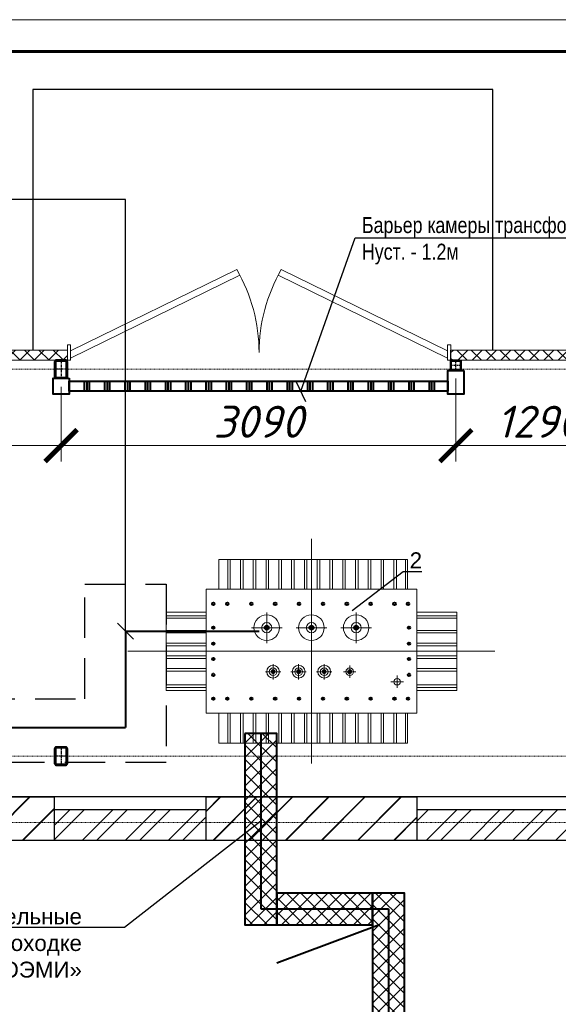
# Model space of a CAD drawing. Header units: millimetres. Extents: x 523209 to 536718, y -48289 to -47398.
# Tile 47 of 116: x 530209 to 530294, y -47726 to -47572. Entities that reach past the tile are written whole.
import ezdxf
from ezdxf import colors
from ezdxf.entities.mleader import LeaderData, LeaderLine
from ezdxf.enums import TextEntityAlignment as Align
from ezdxf.math import Vec2, Vec3

# ---------------------------------------------------------------- set-up
doc = ezdxf.new("R2010")
doc.units = ezdxf.units.MM
for name, pattern in [('CENTER', [50.8, 31.75, -6.35, 6.35, -6.35]), ('DASHED', [19.05, 12.7, -6.35]), ('GOST2.303 5', [24, 20, -1.5, 1, -1.5]), ('GOST2.303 6', [12, 8, -1.5, 1, -1.5])]:
    doc.linetypes.add(name, pattern=pattern)
doc.layers.get('Defpoints').update_dxf_attribs({"color": 140})
doc.layers.add('03_Осевые', color=4, linetype='GOST2.303 5')
for name, color, linetype, lineweight in [('centre', 1, 'CENTER', 15), ('main', 162, 'Continuous', 15), ('А_СЭНДВИЧ', 30, 'Continuous', 5), ('ВК-линия контур', 132, 'Continuous', 15), ('ВК-линия толстая', 30, 'Continuous', 60), ('ВК-Текст', 1, 'Continuous', 30), ('Двери', 250, 'Continuous', 9), ('Металл', 170, 'Continuous', 40), ('осевая', 252, 'GOST2.303 6', 9), ('Размеры', 30, 'Continuous', 9), ('сэндвич', 54, 'Continuous', 40), ('Узлы', 155, 'Continuous', 25), ('электрика', 1, 'Continuous', 40)]:
    doc.layers.add(name, color=color, linetype=linetype, lineweight=lineweight)
doc.styles.add('GOST 2.304', font='CS_Gost2304.shx')
doc.styles.get("Standard").update_dxf_attribs({"font": 'arial.ttf'})
doc.styles.add('СГЕНЕРИР_СТИЛЬ_3', font='isocpeur.ttf', dxfattribs={"oblique": 15})
doc.dimstyles.new('SPDS100', dxfattribs={"dimscale": 100, "dimtxt": 2.5, "dimasz": 2.5, "dimexe": 1.25, "dimexo": 0.625, "dimtad": 1, "dimdec": 0, "dimrnd": 0.001, "dimtxsty": 'GOST 2.304', "dimblk": 'OBLIQUE', "dimcen": 2.5, "dimdle": 2, "dimclrd": 256, "dimclre": 256, "dimclrt": 256, "dimadec": 0, "dimazin": 2, "dimtfac": 0.75, "dimtdec": 0, "dimtmove": 1, "dimatfit": 3, "dimfxl": 1, "dimtolj": 1, "dimlwd": -1, "dimlwe": -1, "dimarcsym": 0})
pattern_1 = [(45, (-90472.02, 100154.6), (-168.3798, 168.3798), []), (45, (-90359.77, 100154.6), (-168.3798, 168.3798), [])]

# ---------------------------------------------------------------- blocks, each defined once
blk = doc.blocks.new('*U135')
at = {"layer": 'ВК-линия контур', "color": 0}
blk.add_line((-594, 420), (0, 420), dxfattribs=at)
at = {"layer": 'ВК-линия толстая', "color": 0}
blk.add_lwpolyline([(-574, 5), (-574, 415), (-5, 415), (-5, 5)], close=True, dxfattribs=at)
at = {"layer": 'ВК-Текст', "color": 0}
blk.add_attdef('ЛИСТ_АЛ', text='', height=2.5, dxfattribs=at).set_placement((-10, 411.5), align=Align.MIDDLE_CENTER)
at = {"layer": 'ВК-Текст', "color": 0, "ltscale": 0.5}
blk.add_attdef('ВЕРХНИЙ_ШИФР', text='', height=0.000005, rotation=180, dxfattribs=at).set_placement((-574, 401), align=Align.MIDDLE_CENTER)
at = {"layer": 'ВК-Текст', "color": 0, "flags": 12}
blk.add_attdef('ФОРМАТ_ЛИСТА', (-42, 1.56), '', height=2.5, dxfattribs=at)
blk = doc.blocks.new('_None')
blk = doc.blocks.new('_Oblique')
at = {"color": 0, "linetype": 'ByBlock', "lineweight": -2}
blk.add_line((-0.5, -0.5), (0.5, 0.5), dxfattribs=at)
blk = doc.blocks.new('*U120')
at = {"layer": 'А_СЭНДВИЧ'}
h = blk.add_hatch(dxfattribs=at)
h.set_pattern_fill('NET', color=256, scale=25, angle=45)
h.set_pattern_definition([(45, (1390.03, -100), (-56.1266, 56.1266), []), (135, (1390.03, -100), (-56.1266, -56.1266), [])])
h.paths.add_polyline_path([(68981.2, -52694.4), (70361.3, -52694.4), (70361.3, -52614.4), (68981.2, -52614.4)])
blk.add_lwpolyline([(68981.2, -52694.4), (70361.3, -52694.4), (70361.3, -52614.4), (68981.2, -52614.4)], close=True, dxfattribs=at)
blk = doc.blocks.new('ворота')
at = {"layer": 'Двери', "color": 0}
for p, q in [((80334.4, -53635.7), (81635.3, -53000.2)), ((80334.4, -53693.5), (81660.3, -53043.5)), ((83284.4, -53693.5), (81958.6, -53043.5)), ((83284.4, -53635.7), (81983.6, -53000.2))]:
    blk.add_line(p, q, dxfattribs=at)
for points in [[(80309.4, -53710.2), (80334.4, -53710.2), (80334.4, -53590.2), (80309.4, -53590.2)], [(83284.4, -53710.2), (83309.4, -53710.2), (83309.4, -53590.2), (83284.4, -53590.2)]]:
    blk.add_lwpolyline(points, close=True, dxfattribs=at)
for centre, start, end in [((80509.4, -53650.2), 0, 30), ((83109.4, -53650.2), 150, 180)]:
    blk.add_arc(centre, 1300, start, end, dxfattribs=at)
blk = doc.blocks.new('_ArchTick')
at = {"color": 0, "linetype": 'ByBlock', "const_width": 0.15}
blk.add_lwpolyline([(-0.5, -0.5), (0.5, 0.5)], dxfattribs=at)
blk = doc.blocks.new('*D241')
at = {"layer": 'Defpoints', "color": 0, "transparency": 16777216}
for p in [(20801.4, 14150.2), (17711.4, 14085.2), (20801.4, 13561.7)]:
    blk.add_point(p, dxfattribs=at)
at = {"layer": 'Размеры', "linetype": 'Continuous', "transparency": 16777216}
for p, q in [((20801.4, 14087.7), (20801.4, 13436.7)), ((17711.4, 14022.7), (17711.4, 13436.7)), ((17511.4, 13561.7), (21001.4, 13561.7))]:
    blk.add_line(p, q, dxfattribs=at)
at = {"layer": 'Размеры', "transparency": 16777216, "xscale": 250, "yscale": 250, "zscale": 250, "rotation": 180}
blk.add_blockref('_ArchTick', (17711.4, 13561.7), dxfattribs=at)
at = {"layer": 'Размеры', "transparency": 16777216, "xscale": 250, "yscale": 250, "zscale": 250}
blk.add_blockref('_ArchTick', (20801.4, 13561.7), dxfattribs=at)
at = {"layer": 'Размеры', "transparency": 16777216, "insert": (19256.4, 13749.2), "char_height": 250, "attachment_point": 5, "style": 'СГЕНЕРИР_СТИЛЬ_3'}
blk.add_mtext('\\A1;3090', dxfattribs=at)
blk = doc.blocks.new('*D242')
at = {"layer": 'Defpoints', "color": 0, "transparency": 16777216}
for p in [(20801.4, 14150.2), (22091.4, 14085.2), (22091.4, 13561.7)]:
    blk.add_point(p, dxfattribs=at)
at = {"layer": 'Размеры', "linetype": 'Continuous', "transparency": 16777216}
for p, q in [((20801.4, 14087.7), (20801.4, 13436.7)), ((22091.4, 14022.7), (22091.4, 13436.7)), ((20601.4, 13561.7), (22291.4, 13561.7))]:
    blk.add_line(p, q, dxfattribs=at)
at = {"layer": 'Размеры', "transparency": 16777216, "xscale": 250, "yscale": 250, "zscale": 250, "rotation": 180}
blk.add_blockref('_ArchTick', (20801.4, 13561.7), dxfattribs=at)
at = {"layer": 'Размеры', "transparency": 16777216, "xscale": 250, "yscale": 250, "zscale": 250}
blk.add_blockref('_ArchTick', (22091.4, 13561.7), dxfattribs=at)
at = {"layer": 'Размеры', "transparency": 16777216, "insert": (21446.4, 13749.2), "char_height": 250, "attachment_point": 5, "style": 'СГЕНЕРИР_СТИЛЬ_3'}
blk.add_mtext('\\A1;1290', dxfattribs=at)
blk = doc.blocks.new('A$C6DC02123')
for points in [[(820, 792.1, 1), (797.7, 792.1, 1)], [(1080.3, 792.1, 1), (1058, 792.1, 1)], [(1340.6, 792.1, 1), (1318.3, 792.1, 1)], [(857.2, 535.5, 1), (834.8, 535.5, 1)], [(1005.9, 535.5, 1), (983.6, 535.5, 1)], [(1154.7, 535.5, 1), (1132.3, 535.5, 1)], [(1303.4, 535.5, 1), (1281.1, 535.5, 1)]]:
    blk.add_hatch(color=256).paths.add_polyline_path(points)
for centre, radius in [((498.2, 930.7), 7.44), ((579.7, 930.7), 7.44), ((718.8, 930.7), 7.44), ((857.9, 930.7), 7.44), ((997, 930.7), 7.44), ((1136.1, 930.7), 7.44), ((1275.1, 930.7), 7.44), ((1414.2, 930.7), 7.44), ((1553.3, 930.7), 7.44), ((1631.8, 930.7), 7.44), ((498.2, 792.1), 7.44), ((808.8, 792.1), 11.2), ((1069.1, 792.1), 11.2), ((1329.4, 792.1), 11.2), ((1637, 792.1), 7.44), ((498.2, 699.1), 7.44), ((1637, 699.1), 7.44), ((498.2, 609.9), 7.44), ((1637, 609.9), 7.44), ((498.2, 516.9), 7.44), ((1637, 516.9), 7.44), ((498.2, 378.2), 7.44), ((579.7, 378.2), 7.44), ((718.8, 378.2), 7.44), ((857.9, 378.2), 7.44), ((997, 378.2), 7.44), ((1136.1, 378.2), 7.44), ((1275.1, 378.2), 7.44), ((1414.2, 378.2), 7.44), ((1553.3, 378.2), 7.44), ((1631.8, 378.2), 7.44)]:
    blk.add_circle(centre, radius)
at = {"layer": 'centre', "lineweight": 15, "ltscale": 100}
for p, q in [((1069.1, 1309), (1069.1, 0)), ((808.8, 702.8), (808.8, 881.3)), ((1069.1, 702.8), (1069.1, 881.3)), ((1329.4, 702.8), (1329.4, 881.3)), ((719.6, 792.1), (898.1, 792.1)), ((979.9, 792.1), (1158.4, 792.1)), ((1240.2, 792.1), (1418.7, 792.1)), ((0, 654.5), (2138.2, 655.4)), ((846, 490.9), (846, 580.1)), ((994.7, 490.9), (994.7, 580.1)), ((1143.5, 490.9), (1143.5, 580.1)), ((801.4, 535.5), (890.6, 535.5)), ((950.1, 535.5), (1039.4, 535.5)), ((1098.9, 535.5), (1188.1, 535.5)), ((1256.1, 535.5), (1328.4, 535.5)), ((1292.2, 571.7), (1292.2, 499.3)), ((1532.3, 477), (1604.7, 477)), ((1568.5, 513.1), (1568.5, 440.8))]:
    blk.add_line(p, q, dxfattribs=at)
at = {"layer": 'main', "lineweight": 15, "ltscale": 100}
for p, q in [((1628, 1189.5), (529.9, 1189.5)), ((529.9, 1189.5), (529.9, 1015.7)), ((582, 1189.5), (582, 1015.7)), ((596.8, 1189.5), (596.8, 1015.7)), ((656.3, 1189.5), (656.3, 1015.7)), ((671.2, 1189.5), (671.2, 1015.7)), ((730.7, 1189.5), (730.7, 1015.7)), ((745.6, 1189.5), (745.6, 1015.7)), ((805.1, 1189.5), (805.1, 1015.7)), ((820, 1189.5), (820, 1015.7)), ((879.5, 1189.5), (879.5, 1015.7)), ((894.3, 1189.5), (894.3, 1015.7)), ((953.8, 1189.5), (953.8, 1015.7)), ((968.7, 1189.5), (968.7, 1015.7)), ((1028.2, 1189.5), (1028.2, 1015.7)), ((1043.1, 1189.5), (1043.1, 1015.7)), ((1102.6, 1189.5), (1102.6, 1015.7)), ((1117.5, 1189.5), (1117.5, 1015.7)), ((1177, 1189.5), (1177, 1015.7)), ((1191.8, 1189.5), (1191.8, 1015.7)), ((1251.3, 1189.5), (1251.3, 1015.7)), ((1266.2, 1189.5), (1266.2, 1015.7)), ((1325.7, 1189.5), (1325.7, 1015.7)), ((1340.6, 1189.5), (1340.6, 1015.7)), ((1400.1, 1189.5), (1400.1, 1015.7)), ((1415, 1189.5), (1415, 1015.7)), ((1474.5, 1189.5), (1474.5, 1015.7)), ((1489.3, 1189.5), (1489.3, 1015.7)), ((1548.8, 1189.5), (1548.8, 1015.7)), ((1563.7, 1189.5), (1563.7, 1015.7)), ((1616.9, 1189.5), (1616.9, 1015.7)), ((1628, 1189.5), (1628, 1015.7)), ((455.5, 1015.7), (1682.7, 1015.7)), ((455.5, 1015.7), (455.5, 293.2)), ((1682.7, 1015.7), (1682.7, 293.2)), ((223.1, 883.1), (223.1, 426.7)), ((223.1, 883.1), (455.5, 883.1)), ((223.1, 861.9), (455.5, 861.9)), ((1915.1, 883.1), (1682.7, 883.1)), ((1915.1, 861.9), (1682.7, 861.9)), ((1915.1, 883.1), (1915.1, 426.7)), ((223.1, 847), (455.5, 847)), ((1915.1, 847), (1682.7, 847)), ((223.1, 776.5), (455.5, 776.5)), ((223.1, 761.6), (455.5, 761.6)), ((1915.1, 776.5), (1682.7, 776.5)), ((1915.1, 761.6), (1682.7, 761.6)), ((223.1, 702.1), (455.5, 702.1)), ((1915.1, 702.1), (1682.7, 702.1)), ((223.1, 687.2), (455.5, 687.2)), ((1915.1, 687.2), (1682.7, 687.2)), ((223.1, 627.7), (455.5, 627.7)), ((223.1, 612.9), (455.5, 612.9)), ((1915.1, 627.7), (1682.7, 627.7)), ((1915.1, 612.9), (1682.7, 612.9)), ((223.1, 553.4), (455.5, 553.4)), ((223.1, 538.5), (455.5, 538.5)), ((1915.1, 553.4), (1682.7, 553.4)), ((1915.1, 538.5), (1682.7, 538.5)), ((223.1, 458.9), (455.5, 458.9)), ((223.1, 444), (455.5, 444)), ((223.1, 426.7), (455.5, 426.7)), ((1915.1, 458.9), (1682.7, 458.9)), ((1915.1, 444), (1682.7, 444)), ((1915.1, 426.7), (1682.7, 426.7)), ((455.5, 293.2), (1682.7, 293.2)), ((529.9, 293.2), (529.9, 119.4)), ((582, 293.2), (582, 119.4)), ((596.8, 293.2), (596.8, 119.4)), ((656.3, 293.2), (656.3, 119.4)), ((671.2, 293.2), (671.2, 119.4)), ((730.7, 293.2), (730.7, 119.4)), ((745.6, 293.2), (745.6, 119.4)), ((805.1, 293.2), (805.1, 119.4)), ((820, 293.2), (820, 119.4)), ((879.5, 293.2), (879.5, 119.4)), ((894.3, 293.2), (894.3, 119.4)), ((953.8, 293.2), (953.8, 119.4)), ((968.7, 293.2), (968.7, 119.4)), ((1028.2, 293.2), (1028.2, 119.4)), ((1043.1, 293.2), (1043.1, 119.4)), ((1102.6, 293.2), (1102.6, 119.4)), ((1117.5, 293.2), (1117.5, 119.4)), ((1177, 293.2), (1177, 119.4)), ((1191.8, 293.2), (1191.8, 119.4)), ((1251.3, 293.2), (1251.3, 119.4)), ((1266.2, 293.2), (1266.2, 119.4)), ((1325.7, 293.2), (1325.7, 119.4)), ((1340.6, 293.2), (1340.6, 119.4)), ((1400.1, 293.2), (1400.1, 119.4)), ((1415, 293.2), (1415, 119.4)), ((1474.5, 293.2), (1474.5, 119.4)), ((1489.3, 293.2), (1489.3, 119.4)), ((1548.8, 293.2), (1548.8, 119.4)), ((1563.7, 293.2), (1563.7, 119.4)), ((1616.9, 293.2), (1616.9, 119.4)), ((1628, 293.2), (1628, 119.4)), ((529.9, 119.4), (1628, 119.4))]:
    blk.add_line(p, q, dxfattribs=at)
for centre, radius in [((808.8, 792.1), 74.4), ((1069.1, 792.1), 74.4), ((1329.4, 792.1), 74.4), ((808.8, 792.1), 29.7), ((1069.1, 792.1), 29.7), ((1329.4, 792.1), 29.7), ((846, 535.5), 37.2), ((846, 535.5), 22.3), ((846, 535.5), 11.2), ((994.7, 535.5), 37.2), ((994.7, 535.5), 22.3), ((994.7, 535.5), 11.2), ((1143.5, 535.5), 37.2), ((1143.5, 535.5), 22.3), ((1143.5, 535.5), 11.2), ((1292.2, 535.5), 22.3), ((1292.2, 535.5), 11.2), ((1568.5, 477), 18.6)]:
    blk.add_circle(centre, radius, dxfattribs=at)
blk = doc.blocks.new('*U210')
for points in [[(-32, -40), (32, -40, 0.414214), (40, -32), (40, 32, 0.414214), (32, 40), (-32, 40, 0.414214), (-40, 32), (-40, -32, 0.414214)], [(-32, -36), (32, -36, 0.414214), (36, -32), (36, 32, 0.414214), (32, 36), (-32, 36, 0.414214), (-36, 32), (-36, -32, 0.414214)]]:
    blk.add_lwpolyline(points, format="xyb", close=True)
at = {"layer": '03_Осевые'}
for p, q in [((0, -40), (0, 40)), ((-40, 0), (40, 0))]:
    blk.add_line(p, q, dxfattribs=at)
blk = doc.blocks.new('*U214')
for points in [[(-38, -70), (38, -70, 0.414214), (50, -58), (50, 58, 0.414214), (38, 70), (-38, 70, 0.414214), (-50, 58), (-50, -58, 0.414214)], [(-38, -64), (38, -64, 0.414214), (44, -58), (44, 58, 0.414214), (38, 64), (-38, 64, 0.414214), (-44, 58), (-44, -58, 0.414214)]]:
    blk.add_lwpolyline(points, format="xyb", close=True)
at = {"layer": '03_Осевые'}
for p, q in [((-50, 0), (50, 0)), ((0, -70), (0, 70))]:
    blk.add_line(p, q, dxfattribs=at)
blk = doc.blocks.new('*U217')
for points in [[(-38, -70), (38, -70, 0.414214), (50, -58), (50, 58, 0.414214), (38, 70), (-38, 70, 0.414214), (-50, 58), (-50, -58, 0.414214)], [(-38, -64), (38, -64, 0.414214), (44, -58), (44, 58, 0.414214), (38, 64), (-38, 64, 0.414214), (-44, 58), (-44, -58, 0.414214)]]:
    blk.add_lwpolyline(points, format="xyb", close=True)
at = {"layer": '03_Осевые'}
for p, q in [((-50, 0), (50, 0)), ((0, -70), (0, 70))]:
    blk.add_line(p, q, dxfattribs=at)
blk = doc.blocks.new('*D263')
at = {"layer": 'Defpoints', "color": 0, "transparency": 16777216}
for p in [(16086.4, 13917.6), (17711.4, 13917.6), (17711.4, 13561.7)]:
    blk.add_point(p, dxfattribs=at)
at = {"layer": 'Размеры', "linetype": 'Continuous', "transparency": 16777216}
for p, q in [((16086.4, 13855.1), (16086.4, 13436.7)), ((17711.4, 13855.1), (17711.4, 13436.7)), ((15886.4, 13561.7), (17911.4, 13561.7))]:
    blk.add_line(p, q, dxfattribs=at)
at = {"layer": 'Размеры', "transparency": 16777216, "xscale": 250, "yscale": 250, "zscale": 250, "rotation": 180}
blk.add_blockref('_ArchTick', (16086.4, 13561.7), dxfattribs=at)
at = {"layer": 'Размеры', "transparency": 16777216, "xscale": 250, "yscale": 250, "zscale": 250}
blk.add_blockref('_ArchTick', (17711.4, 13561.7), dxfattribs=at)
at = {"layer": 'Размеры', "transparency": 16777216, "insert": (16898.9, 13749.2), "char_height": 250, "attachment_point": 5, "style": 'СГЕНЕРИР_СТИЛЬ_3'}
blk.add_mtext('\\A1;1625', dxfattribs=at)
blk = doc.blocks.new('A$C6B5953C9')
at = {"layer": 'А_СЭНДВИЧ'}
h = blk.add_hatch(dxfattribs=at)
h.set_pattern_fill('NET', color=256, scale=25, angle=45)
h.set_pattern_definition([(45, (-52279.9, 66824.63), (-56.1266, 56.1266), []), (135, (-52279.9, 66824.63), (-56.1266, -56.1266), [])])
h.paths.add_polyline_path([(13641.3, 14230.2), (13641.3, 14310.2), (9421.4, 14310.2), (9421.4, 14230.2)])
h.paths.add_polyline_path([(14551.3, 14310.2), (14551.3, 14230.2), (17761.3, 14230.2), (17761.3, 14310.2)])
at = {"layer": 'сэндвич', "lineweight": 30}
h = blk.add_hatch(dxfattribs=at)
h.set_pattern_fill('JIS_LC_20', color=256, scale=10)
h.set_pattern_definition([(45, (-93222.02, 100154.6), (-141.42136, 141.42136), []), (45, (-93218.02, 100154.6), (-141.42136, 141.42136), [])])
h.paths.add_polyline_path([(8446.4, 10470.2), (6796.4, 10470.2), (6796.4, 10810.2), (8446.4, 10810.2)])
h.paths.add_polyline_path([(20496.4, 10470.2), (18846.4, 10470.2), (18846.4, 10810.2), (20496.4, 10810.2)])
h = blk.add_hatch(dxfattribs=at)
h.set_pattern_fill('JIS_LC_20', color=256, scale=10)
h.set_pattern_definition([(45, (-90472.02, 100154.6), (-141.42136, 141.42136), []), (45, (-90468.02, 100154.6), (-141.42136, 141.42136), [])])
h.paths.add_polyline_path([(11196.4, 10470.2), (9546.4, 10470.2), (9546.4, 10810.2), (11196.4, 10810.2)])
h.paths.add_polyline_path([(17656.4, 10470.2), (16006.4, 10470.2), (16006.4, 10810.2), (17656.4, 10810.2)])
at = {"layer": 'Узлы', "linetype": 'ByBlock', "lineweight": 5}
h = blk.add_hatch(dxfattribs=at)
h.set_pattern_fill('ANSI32', color=256, scale=25)
h.set_pattern_definition(pattern_1)
h.paths.add_polyline_path([(18846.4, 10710.2), (17656.4, 10710.2), (17656.4, 10470.2), (18846.4, 10470.2)])
h = blk.add_hatch(dxfattribs=at)
h.set_pattern_fill('ANSI32', color=256, scale=25)
h.set_pattern_definition(pattern_1)
h.paths.add_polyline_path([(21701.4, 10470.2), (21701.4, 10710.2), (20496.4, 10710.2), (20496.4, 10470.2)])
h.paths.add_polyline_path([(21701.4, 10710.2), (21701.4, 10470.2), (21801.4, 10470.2), (21801.4, 9315.2), (22191.4, 9315.2), (22191.4, 10710.2)])
for points in [[(21091.4, 14310.2), (21091.4, 16350.2), (17491.4, 16350.2), (17491.4, 14310.2)], [(22291.4, 10810.2), (4891.4, 10810.2), (4891.4, 4410.2), (9851.4, 4410.2)], [(18846.4, 10710.2), (17656.4, 10710.2)], [(22291.4, 10710.2), (20496.4, 10710.2)], [(21801.4, 10470.2), (5381.4, 10470.2), (5381.4, 4750.2), (9851.4, 4750.2)]]:
    blk.add_lwpolyline(points)
for points in [[(17656.4, 10470.2), (16006.4, 10470.2), (16006.4, 10810.2), (17656.4, 10810.2)], [(20496.4, 10470.2), (18846.4, 10470.2), (18846.4, 10810.2), (20496.4, 10810.2)]]:
    blk.add_lwpolyline(points, close=True)
at = {"layer": 'А_СЭНДВИЧ'}
blk.add_lwpolyline([(14551.3, 14230.2), (17761.3, 14230.2), (17761.3, 14310.2), (14551.3, 14310.2)], dxfattribs=at)
at = {"layer": 'осевая', "ltscale": 0.5}
for points in [[(1000, 14160.2), (24268.5, 14160.2)], [(1435.5, 11130.2), (24268.5, 11130.2)], [(1000, 10610.2), (24268.5, 10610.2)]]:
    blk.add_lwpolyline(points, dxfattribs=at)
at = {"layer": 'А_СЭНДВИЧ', "xscale": -1}
blk.add_blockref('*U120', (91122.6, 66924.6), dxfattribs=at)
at = {"layer": 'Двери', "color": 0, "xscale": -1}
blk.add_blockref('ворота', (101070.8, 67940.4), dxfattribs=at)
at = {"layer": 'Металл', "rotation": 180.0099999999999}
for name, p in [('*U217', (17711.4, 14160.2)), ('*U214', (17711.4, 11130.2))]:
    blk.add_blockref(name, p, dxfattribs=at)
at = {"layer": 'Металл', "xscale": -1, "rotation": 0.009999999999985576}
blk.add_blockref('*U210', (20801.4, 14190.2), dxfattribs=at)
at = {"layer": 'электрика', "color": 1, "ltscale": 0.2, "xscale": 1.343971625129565, "yscale": 1.343971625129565, "zscale": 1.343971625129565}
blk.add_blockref('A$C6DC02123', (18234.5, 11071.4), dxfattribs=at)
at = {"layer": 'Размеры'}
for base, p1, p2, picture, middle in [((20801.4, 13561.7), (17711.4, 14085.2), (20801.4, 14150.2), '*D241', (19256.4, 13749.2)), ((22091.4, 13561.7), (20801.4, 14150.2), (22091.4, 14085.2), '*D242', (21446.4, 13749.2)), ((17711.4, 13561.7), (16086.4, 13917.6), (17711.4, 13917.6), '*D263', (16898.9, 13749.2))]:
    dim = blk.add_linear_dim(base=base, p1=p1, p2=p2, dimstyle='SPDS100', override={"dimtxsty": 'СГЕНЕРИР_СТИЛЬ_3', "dimblk1": 'ArchTick', "dimblk2": 'ArchTick', "dimsah": 1}, dxfattribs=at)
    dim.commit()
    dim.dimension.update_dxf_attribs({"geometry": picture, "text_midpoint": middle})

msp = doc.modelspace()

# ---------------------------------------------------------------- hatches: boundary and pattern name
at = {"ltscale": 15}
h = msp.add_hatch(dxfattribs=at)
h.set_pattern_fill('ANSI37', color=3, scale=0.5)
h.set_pattern_definition([(45, (526614.3076, -46333.6007), (-1.122532, 1.122532), []), (135, (526614.3076, -46333.6007), (-1.122532, -1.122532), [])])
h.paths.add_polyline_path([(530249.69856, -47683.47673), (530244.69856, -47683.47673), (530244.69856, -47713.47673), (530249.69856, -47713.47673)])
h = msp.add_hatch(dxfattribs=at)
h.set_pattern_fill('ANSI37', color=3, scale=0.5, angle=-90)
h.set_pattern_definition([(315, (531629.5746, -44078.0858), (1.122532, 1.122532), []), (45, (531629.5746, -44078.0858), (-1.122532, 1.122532), [])])
h.paths.add_polyline_path([(530264.69856, -47713.47673), (530264.69856, -47708.47673), (530249.69856, -47708.47673), (530249.69856, -47713.47673)])
h = msp.add_hatch(dxfattribs=at)
h.set_pattern_fill('ANSI37', color=3, scale=0.5)
h.set_pattern_definition([(45, (526634.3076, -46358.6007), (-1.122532, 1.122532), []), (135, (526634.3076, -46358.6007), (-1.122532, -1.122532), [])])
h.paths.add_polyline_path([(530269.69856, -47708.47673), (530264.69856, -47708.47673), (530264.69856, -47738.47673), (530269.69856, -47738.47673)])
at = {"layer": 'А_СЭНДВИЧ'}
h = msp.add_hatch(dxfattribs=at)
h.set_pattern_fill('NET', color=256, scale=25, angle=45)
h.set_pattern_definition([(45, (1623.55, -620.94), (-56.126601, 56.126601), []), (135, (1623.55, -620.94), (-56.126601, -56.126601), [])])
h.paths.add_polyline_path([(530310.88471, -47637.87423), (530283.28451, -47637.87423), (530283.28451, -47636.27423), (530310.88471, -47636.27423)])
at = {"layer": 'электрика', "ltscale": 0.5}
h = msp.add_hatch(dxfattribs=at)
h.set_pattern_fill('PLAST', color=30, scale=0.5, angle=90)
h.set_pattern_definition([(90, (293.8615, -498.7008), (-3.175, 2e-16), []), (90, (293.4646, -498.7008), (-3.175, 2e-16), []), (90, (293.0677, -498.7008), (-3.175, 2e-16), [])])
h.paths.add_polyline_path([(530217.18205, -47628.28306), (530276.48215, -47628.28306), (530276.48215, -47629.88306), (530217.18205, -47629.88306)])

# ---------------------------------------------------------------- linework, layer by layer
at = {"linetype": 'DASHED', "ltscale": 0.5}
msp.add_lwpolyline([(530049.96783, -47678.05524), (530056.64233, -47678.05524), (530085.54867, -47678.05524), (530090.54867, -47678.05524), (530090.54867, -47678.05524), (530090.54867, -47678.05524), (530160.54867, -47678.05524), (530160.54867, -47678.05524), (530202.34543, -47678.05524), (530219.64592, -47678.05524), (530219.64592, -47660.08092), (530232.39187, -47660.08092), (530232.39187, -47688.05524), (530170.54877, -47688.05524), (530170.54877, -47688.05524), (530170.54877, -47688.05524), (530170.54877, -47688.05524), (530080.54877, -47688.05524), (530080.54877, -47688.05524), (530080.54877, -47688.05524), (530080.54877, -47688.05524), (530037.22187, -47688.05524)], dxfattribs=at)
at = {"layer": 'электрика', "ltscale": 15}
for p, q in [((530226.01889, -47667.4633), (530226.01889, -47682.55909)), ((530226.01889, -47667.4633), (530246.93167, -47667.4633)), ((530171.19856, -47682.55909), (530226.01889, -47682.55909)), ((530247.19856, -47683.47673), (530247.19856, -47710.97673)), ((530247.19856, -47710.97673), (530267.19856, -47710.97673)), ((530267.19856, -47710.97673), (530267.19856, -47798.47673))]:
    msp.add_line(p, q, dxfattribs=at)
at = {"layer": 'электрика', "color": 30, "ltscale": 0.5}
for points in [[(530217.18205, -47627.83306), (530217.18205, -47630.33306), (530214.68205, -47630.33306), (530214.68205, -47627.83306), (530217.18205, -47627.83306)], [(530278.98215, -47626.63306), (530278.98215, -47630.33306), (530276.48215, -47630.33306), (530276.48215, -47626.63306), (530278.98215, -47626.63306)]]:
    msp.add_lwpolyline(points, dxfattribs=at)
at = {"layer": 'электрика', "color": 30, "ltscale": 15}
msp.add_lwpolyline([(530217.18205, -47628.28306), (530276.48215, -47628.28306), (530276.48215, -47629.88306), (530217.18205, -47629.88306), (530217.18205, -47628.28306)], dxfattribs=at)
at = {"layer": 'электрика', "color": 3, "ltscale": 15}
for points in [[(530244.69856, -47683.47673), (530244.69856, -47713.47673), (530249.69856, -47713.47673), (530249.69856, -47683.47673), (530244.69856, -47683.47673)], [(530264.69856, -47708.47673), (530249.69856, -47708.47673), (530249.69856, -47713.47673), (530264.69856, -47713.47673), (530264.69856, -47708.47673)], [(530264.69856, -47708.47673), (530264.69856, -47738.47673), (530269.69856, -47738.47673), (530269.69856, -47708.47673), (530264.69856, -47708.47673)]]:
    msp.add_lwpolyline(points, dxfattribs=at)
at = {"layer": 'электрика', "color": 30, "elevation": 3.00043}
msp.add_lwpolyline([(530265.77906, -47713.47673), (530249.69856, -47719.47673)], dxfattribs=at)

# ---------------------------------------------------------------- block references
at = {"linetype": 'DASHED'}
msp.add_blockref('*U135', (530412.63387, -47991.68774), dxfattribs=at)
at = {"xscale": 0.02, "yscale": 0.02, "zscale": 0.02}
msp.add_blockref('A$C6B5953C9', (529861.70468, -47909.63692), dxfattribs=at)

# ---------------------------------------------------------------- leaders
at = {"layer": 'электрика', "color": 7, "lineweight": 0, "ltscale": 25}
ml = msp.add_multileader_mtext('Standard', dxfattribs=at)
ml.set_content('ПвВнг-LS-10-(3х150)\\PКабель-канал\\P(приямок)', color=7)
ml.set_leader_properties()
ml.set_arrow_properties(name='OBLIQUE')
ml.build(insert=Vec2(0, 0))
ml.multileader.update_dxf_attribs({"text_left_attachment_type": 6, "text_right_attachment_type": 6, "arrow_head_size": 2.5})
ctx = ml.context
ctx.base_point, ctx.char_height, ctx.arrow_head_size, ctx.landing_gap_size, ctx.plane_origin = Vec3(530171.77248, -47599.86745), 2.5, 2.5, 0.02, Vec3(530226.00952, -47694.05524)
ctx.left_attachment, ctx.right_attachment, ctx.text_align_type = 6, 6, 2
notes = []
notes.append((ctx, [(0, (1, 1, 0), (530226.00952, -47599.86745), (-1, 0), 21.21102, [(0, [(530226.01889, -47667.4633)], 0, [])])]))
ctx.mtext.insert, ctx.mtext.alignment, ctx.mtext.flow_direction = Vec3(530204.7785, -47596.63246), 3, 5
ml = msp.add_multileader_mtext('Standard', dxfattribs=at)
ml.set_content('{\\W0.8;Барьер камеры трансформатора\\PНуст. - 1.2м}', color=7)
ml.set_leader_properties()
ml.set_arrow_properties(name='OBLIQUE')
ml.build(insert=Vec2(0, 0))
ml.multileader.update_dxf_attribs({"text_left_attachment_type": 6, "text_right_attachment_type": 6, "arrow_head_size": 2.5})
ctx = ml.context
ctx.base_point, ctx.char_height, ctx.arrow_head_size, ctx.landing_gap_size, ctx.plane_origin = Vec3(530263.01014, -47605.84187), 2.5, 2.5, 0.02, Vec3(530275.81826, -47664.8544)
ctx.left_attachment, ctx.right_attachment = 6, 6
notes.append((ctx, [(0, (1, 1, 0), (530262.00439, -47605.84187), (1, 0), 1.00575, [(0, [(530253.46445, -47629.88306)], 0, [])])]))
ctx.mtext.insert, ctx.mtext.flow_direction = Vec3(530263.03014, -47602.60688), 5
ml = msp.add_multileader_mtext('Standard', dxfattribs=at)
ml.set_content('2', color=7)
ml.set_leader_properties()
ml.set_arrow_properties(name='NONE')
ml.build(insert=Vec2(0, 0))
ml.multileader.update_dxf_attribs({"text_left_attachment_type": 6, "text_right_attachment_type": 6, "arrow_head_size": 2.5})
ctx = ml.context
ctx.base_point, ctx.char_height, ctx.arrow_head_size, ctx.landing_gap_size, ctx.plane_origin = Vec3(530270.49871, -47658.1142), 2.5, 2.5, 0.02, Vec3(530254.8706, -47711.40484)
ctx.left_attachment, ctx.right_attachment = 6, 6
notes.append((ctx, [(1, (1, 1, 0), (530269.49296, -47658.1142), (1, 0), 1.00575, [(0, [(530261.49296, -47664.24244)], 0, [])])]))
ctx.mtext.insert, ctx.mtext.flow_direction = Vec3(530270.51871, -47655.1142), 5
ml = msp.add_multileader_mtext('Standard', dxfattribs=at)
ml.set_content('Прохождение шинопровда через строительные конструкции на отм. +3.000 выполнить в проходке огнестойкой ПШ 180-2 «СОЭМИ»', color=7)
ml.set_leader_properties()
ml.set_arrow_properties(name='NONE')
ml.build(insert=Vec2(0, 0))
ml.multileader.update_dxf_attribs({"text_left_attachment_type": 6, "text_right_attachment_type": 6, "arrow_head_size": 2.5})
ctx = ml.context
ctx.base_point, ctx.char_height, ctx.arrow_head_size, ctx.landing_gap_size, ctx.plane_origin = Vec3(530137.94141, -47713.89107), 2.5, 2.5, 0.02, Vec3(530240.50082, -47761.22842)
ctx.left_attachment, ctx.right_attachment, ctx.text_align_type = 6, 6, 2
notes.append((ctx, [(1, (1, 1, 0), (530225.87845, -47713.89107), (-1, 0), 6.65727, [(0, [(530247.19856, -47697.22673)], 0, [])])]))
ctx.mtext.insert, ctx.mtext.width, ctx.mtext.alignment, ctx.mtext.flow_direction = Vec3(530219.20118, -47710.89107), 94.7655084, 3, 5
for ctx, leaders in notes:
    for number, flags, end, landing, length, lines in leaders:
        leader = LeaderData()
        leader.index, (leader.has_last_leader_line, leader.has_dogleg_vector, leader.attachment_direction) = number, flags
        leader.last_leader_point, leader.dogleg_vector, leader.dogleg_length = Vec3(end), Vec3(landing), length
        for number, points, colour, breaks in lines:
            line = LeaderLine()
            line.index, line.vertices, line.color, line.breaks = number, Vec3.list(points), colors.encode_raw_color(colour), breaks
            leader.lines.append(line)
        ctx.leaders.append(leader)

doc.saveas('drawing.dxf')
